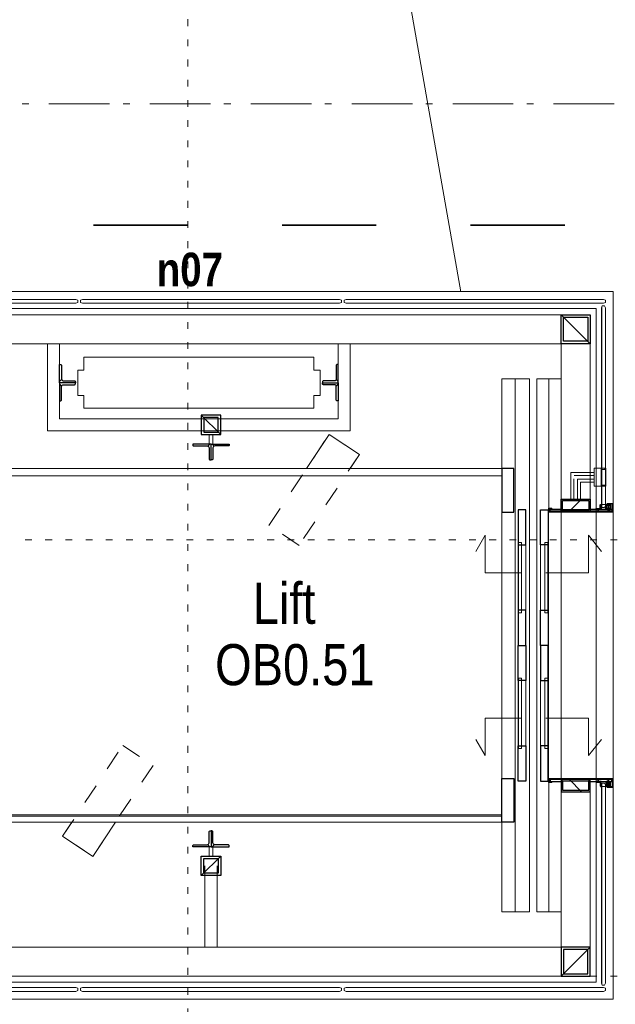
# Model space of a CAD drawing. Header units: millimetres. Extents: x 18442 to 242186, y -49554 to 63508.
# Tile 92 of 175: x 216691 to 219150, y -30075 to -26011. Entities that reach past the tile are written whole.
import ezdxf
from ezdxf.enums import TextEntityAlignment as Align

# ---------------------------------------------------------------- set-up
doc = ezdxf.new("R2010")
doc.units = ezdxf.units.MM
doc.header["$LTSCALE"] = 400
for name, pattern in [('STYLE_01', [0.416641, 0.208282, -0.208359]), ('STYLE_05', [0.208282, 0.069427, -0.138855]), ('STYLE_06', [1.041641, 0.625, -0.208282, 0.069427, -0.138931]), ('STYLE_21', [0.138889, 0.069444, -0.069444]), ('STYLE_22', [1.944444, 0.972222, -0.972222])]:
    doc.linetypes.add(name, pattern=pattern)
for name, color, linetype, lineweight in [('1800_GRID', 9, 'STYLE_01', 9), ('Binnenkozijnen', 140, 'Continuous', 15), ('Fragmentaanduiding', 1, 'STYLE_22', 35), ('Kozijnmerken', 43, 'Continuous', 9), ('Lijn-afbreek', 140, 'STYLE_06', 15), ('mat-afdichting', 9, 'Continuous', 5), ('mat-glas-hor', 140, 'Continuous', 15), ('mat-glas-vert', 140, 'Continuous', 15), ('mat-naaldhout', 140, 'Continuous', 15), ('mat-staal', 5, 'Continuous', 25), ('mat-staal_zink', 140, 'Continuous', 15), ('None', 7, 'Continuous', 9), ('Ruimtenummers', 92, 'Continuous', 25), ('Tekst', 140, 'Continuous', 15)]:
    doc.layers.add(name, color=color, linetype=linetype, lineweight=lineweight)
doc.layers.get('Kozijnmerken').off()
doc.styles.add('Arial Narrow', font='ARIALN.TTF', dxfattribs={"height": 211.666667})
doc.styles.add('Arial Narrow (bold)', font='ARIALNB.TTF', dxfattribs={"height": 172.861111})

# ---------------------------------------------------------------- blocks, each defined once
blk = doc.blocks.new('*U511')
at = {"layer": 'None', "color": 140, "linetype": 'Continuous', "lineweight": 15}
blk.add_lwpolyline([(37561.5, -21208.5), (37561.5, -21156), (38510.6, -21156), (38510.6, -21208.5), (38536.1, -21208.5), (38536.1, -21313.5), (38510.6, -21313.5), (38510.6, -21366), (37561.5, -21366), (37561.5, -21313.5), (37536.1, -21313.5), (37536.1, -21208.5)], close=True, dxfattribs=at)
blk = doc.blocks.new('*X512')
at = {"layer": 'None', "lineweight": 9}
blk.add_line((-17.8, -17.8), (-9.4, -9.4), dxfattribs=at)
blk = doc.blocks.new('*U513')
at = {"layer": 'None', "color": 92, "linetype": 'Continuous', "lineweight": 25, "flags": 128}
blk.add_lwpolyline([(-17.8, -22.8), (-17.8, 52.2), (-13.8, 52.2, -0.414214), (-9.8, 48.2), (-9.8, -6.8, 0.414214), (-1.8, -14.8), (43.2, -14.8, -0.414214), (47.2, -18.8), (47.2, -22.8)], format="xyb", close=True, dxfattribs=at)
at = {"layer": 'None', "color": 92}
blk.add_blockref('*X512', (0, 0), dxfattribs=at)
blk = doc.blocks.new('*X514')
at = {"layer": 'None', "lineweight": 9}
blk.add_line((-17.8, -17.8), (-9.4, -9.4), dxfattribs=at)
blk = doc.blocks.new('*U515')
at = {"layer": 'None', "color": 92, "linetype": 'Continuous', "lineweight": 25, "flags": 128}
blk.add_lwpolyline([(-17.8, -22.8), (-17.8, 52.2), (-13.8, 52.2, -0.414214), (-9.8, 48.2), (-9.8, -6.8, 0.414214), (-1.8, -14.8), (43.2, -14.8, -0.414214), (47.2, -18.8), (47.2, -22.8)], format="xyb", close=True, dxfattribs=at)
at = {"layer": 'None', "color": 92}
blk.add_blockref('*X514', (0, 0), dxfattribs=at)
blk = doc.blocks.new('*U516')
at = {"layer": 'mat-staal', "xscale": -1}
blk.add_blockref('*U513', (38593.3, -21238.2), dxfattribs=at)
at = {"layer": 'mat-staal', "rotation": 179.9999976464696}
blk.add_blockref('*U515', (38593.3, -21283.8), dxfattribs=at)
blk = doc.blocks.new('*U517')
at = {"layer": 'mat-staal'}
blk.add_blockref('*U516', (0, 0), dxfattribs=at)
blk = doc.blocks.new('*X518')
at = {"layer": 'None', "lineweight": 9}
blk.add_line((-17.8, -17.8), (-9.4, -9.4), dxfattribs=at)
blk = doc.blocks.new('*U519')
at = {"layer": 'None', "color": 92, "linetype": 'Continuous', "lineweight": 25, "flags": 128}
blk.add_lwpolyline([(-17.8, -22.8), (-17.8, 52.2), (-13.8, 52.2, -0.414214), (-9.8, 48.2), (-9.8, -6.8, 0.414214), (-1.8, -14.8), (43.2, -14.8, -0.414214), (47.2, -18.8), (47.2, -22.8)], format="xyb", close=True, dxfattribs=at)
at = {"layer": 'None', "color": 92}
blk.add_blockref('*X518', (0, 0), dxfattribs=at)
blk = doc.blocks.new('*X520')
at = {"layer": 'None', "lineweight": 9}
blk.add_line((-17.8, -17.8), (-9.4, -9.4), dxfattribs=at)
blk = doc.blocks.new('*U521')
at = {"layer": 'None', "color": 92, "linetype": 'Continuous', "lineweight": 25, "flags": 128}
blk.add_lwpolyline([(-17.8, -22.8), (-17.8, 52.2), (-13.8, 52.2, -0.414214), (-9.8, 48.2), (-9.8, -6.8, 0.414214), (-1.8, -14.8), (43.2, -14.8, -0.414214), (47.2, -18.8), (47.2, -22.8)], format="xyb", close=True, dxfattribs=at)
at = {"layer": 'None', "color": 92}
blk.add_blockref('*X520', (0, 0), dxfattribs=at)
blk = doc.blocks.new('*U522')
at = {"layer": 'mat-staal', "rotation": 359.9999976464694}
blk.add_blockref('*U519', (37478.9, -21238.2), dxfattribs=at)
at = {"layer": 'mat-staal', "xscale": -1, "rotation": 179.9999999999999}
blk.add_blockref('*U521', (37478.9, -21283.8), dxfattribs=at)
blk = doc.blocks.new('*U523')
at = {"layer": 'mat-staal'}
blk.add_blockref('*U522', (0, 0), dxfattribs=at)
blk = doc.blocks.new('*X524')
at = {"layer": 'None', "lineweight": 9}
blk.add_line((-17.8, -17.8), (-9.4, -9.4), dxfattribs=at)
blk = doc.blocks.new('*U525')
at = {"layer": 'None', "color": 92, "linetype": 'Continuous', "lineweight": 25, "flags": 128}
blk.add_lwpolyline([(-17.8, -22.8), (-17.8, 52.2), (-13.8, 52.2, -0.414214), (-9.8, 48.2), (-9.8, -6.8, 0.414214), (-1.8, -14.8), (43.2, -14.8, -0.414214), (47.2, -18.8), (47.2, -22.8)], format="xyb", close=True, dxfattribs=at)
at = {"layer": 'None', "color": 92}
blk.add_blockref('*X524', (0, 0), dxfattribs=at)
blk = doc.blocks.new('*X526')
at = {"layer": 'None', "lineweight": 9}
blk.add_line((-17.8, -17.8), (-9.4, -9.4), dxfattribs=at)
blk = doc.blocks.new('*U527')
at = {"layer": 'None', "color": 92, "linetype": 'Continuous', "lineweight": 25, "flags": 128}
blk.add_lwpolyline([(-17.8, -22.8), (-17.8, 52.2), (-13.8, 52.2, -0.414214), (-9.8, 48.2), (-9.8, -6.8, 0.414214), (-1.8, -14.8), (43.2, -14.8, -0.414214), (47.2, -18.8), (47.2, -22.8)], format="xyb", close=True, dxfattribs=at)
at = {"layer": 'None', "color": 92}
blk.add_blockref('*X526', (0, 0), dxfattribs=at)
blk = doc.blocks.new('*U528')
at = {"layer": 'mat-staal', "xscale": -1, "rotation": 90.00000235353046}
blk.add_blockref('*U527', (38063.3, -21531.8), dxfattribs=at)
at = {"layer": 'mat-staal', "rotation": 270}
blk.add_blockref('*U525', (38108.9, -21531.8), dxfattribs=at)
blk = doc.blocks.new('*U529')
at = {"layer": 'mat-staal'}
blk.add_blockref('*U528', (0, 0), dxfattribs=at)
blk = doc.blocks.new('*X530')
at = {"layer": 'None', "lineweight": 9}
blk.add_line((-40, -40), (40, 40), dxfattribs=at)
blk = doc.blocks.new('Kolom [] 080')
at = {"layer": 'mat-staal', "lineweight": 25}
for points in [[(-40, 40), (40, 40), (40, -40), (-40, -40)], [(-30, 30), (30, 30), (30, -30), (-30, -30)]]:
    blk.add_lwpolyline(points, close=True, dxfattribs=at)
at = {"layer": 'mat-staal'}
blk.add_blockref('*X530', (0, 0), dxfattribs=at)
blk = doc.blocks.new('*U532')
at = {"layer": 'None', "color": 43, "linetype": 'Continuous', "lineweight": 9}
blk.add_lwpolyline([(38078.1, -21475), (38094.1, -21475), (38094.1, -21514), (38078.1, -21514)], close=True, dxfattribs=at)
at = {"layer": 'Lijn-afbreek', "color": 7, "xscale": -1}
blk.add_blockref('Kolom [] 080', (38086.1, -21435), dxfattribs=at)
at = {"layer": 'mat-staal'}
blk.add_blockref('*U529', (0, 0), dxfattribs=at)
blk = doc.blocks.new('*X533')
at = {"layer": 'None', "lineweight": 9}
blk.add_line((-6, -6), (-2, -2), dxfattribs=at)
blk = doc.blocks.new('*U534')
at = {"layer": 'None', "color": 92, "linetype": 'Continuous', "lineweight": 25, "flags": 128}
blk.add_lwpolyline([(-6, -6), (-6, 14), (-5, 14, -0.414214), (-3, 12), (-3, 0.5, 0.414214), (0.5, -3), (12, -3, -0.414214), (14, -5), (14, -6)], format="xyb", close=True, dxfattribs=at)
at = {"layer": 'None', "color": 92}
blk.add_blockref('*X533', (0, 0), dxfattribs=at)
blk = doc.blocks.new('*X535')
at = {"layer": 'None', "lineweight": 9}
blk.add_line((-25, -25), (25, 25), dxfattribs=at)
blk = doc.blocks.new('Kolom [] 120x50')
at = {"layer": 'mat-staal', "lineweight": 25}
for points in [[(-60, 25), (60, 25), (60, -25), (-60, -25)], [(-54, 19), (54, 19), (54, -19), (-54, -19)]]:
    blk.add_lwpolyline(points, close=True, dxfattribs=at)
at = {"layer": 'mat-staal'}
blk.add_blockref('*X535', (0, 0), dxfattribs=at)
blk = doc.blocks.new('*X537')
at = {"layer": 'None', "lineweight": 25}
blk.add_line((39727.3, -21791), (39735.3, -21783), dxfattribs=at)
blk = doc.blocks.new('*X538')
at = {"layer": 'None', "lineweight": 9}
for p, q in [((6.9, 6.9), (9, 9)), ((-9, -9), (-6.9, -6.9))]:
    blk.add_line(p, q, dxfattribs=at)
blk = doc.blocks.new('*U539')
at = {"layer": 'mat-staal', "lineweight": 25, "flags": 128}
for points in [[(-6.5, 10, 0.414214), (-10, 6.5), (-10, -6.5, 0.414214), (-6.5, -10), (6.5, -10, 0.414214), (10, -6.5), (10, 6.5, 0.414214), (6.5, 10)], [(-6.5, 7, 0.414214), (-7, 6.5), (-7, -6.5, 0.414214), (-6.5, -7), (6.5, -7, 0.414214), (7, -6.5), (7, 6.5, 0.414214), (6.5, 7)]]:
    blk.add_lwpolyline(points, format="xyb", close=True, dxfattribs=at)
at = {"layer": 'mat-staal'}
blk.add_blockref('*X538', (0, 0), dxfattribs=at)
blk = doc.blocks.new('*U540')
at = {"layer": 'None', "color": 43, "linetype": 'STYLE_21', "lineweight": 9}
for p, q in [((39683.3, -21782.5), (39680.8, -21780)), ((39685.8, -21782.5), (39688.3, -21780))]:
    blk.add_line(p, q, dxfattribs=at)
at = {"layer": 'None', "color": 43, "linetype": 'Continuous', "lineweight": 9}
blk.add_line((39688.3, -21780), (39680.8, -21780), dxfattribs=at)
at = {"layer": 'None', "color": 43, "linetype": 'STYLE_21', "lineweight": 9}
blk.add_lwpolyline([(39685.8, -21791), (39685.8, -21782.5), (39683.3, -21782.5), (39683.3, -21791)], close=True, dxfattribs=at)
blk = doc.blocks.new('*U541')
at = {"layer": 'None', "color": 43, "linetype": 'STYLE_21', "lineweight": 9}
for p, q in [((39724.8, -21761.5), (39722.3, -21759)), ((39727.3, -21761.5), (39729.8, -21759))]:
    blk.add_line(p, q, dxfattribs=at)
at = {"layer": 'None', "color": 43, "linetype": 'Continuous', "lineweight": 9}
blk.add_line((39729.8, -21759), (39722.3, -21759), dxfattribs=at)
at = {"layer": 'None', "color": 43, "linetype": 'STYLE_21', "lineweight": 9}
blk.add_lwpolyline([(39727.3, -21791), (39727.3, -21761.5), (39724.8, -21761.5), (39724.8, -21791)], close=True, dxfattribs=at)
blk = doc.blocks.new('*X542')
at = {"layer": 'None', "lineweight": 5}
blk.add_line((39700, -21772.9), (39700, -20945.9), dxfattribs=at)
blk = doc.blocks.new('*U543')
at = {"layer": 'None', "color": 43, "linetype": 'STYLE_01', "lineweight": 9}
for p, q in [((39716.1, -21613.5), (39696.1, -21613.5)), ((39716.1, -21688.5), (39696.1, -21688.5))]:
    blk.add_line(p, q, dxfattribs=at)
at = {"layer": 'None', "color": 140, "linetype": 'Continuous', "lineweight": 15}
for p, q in [((39696.1, -21688.5), (39696.1, -21613.5)), ((39716.1, -21688.5), (39716.1, -21613.5))]:
    blk.add_line(p, q, dxfattribs=at)
blk.add_lwpolyline([(39696.1, -21688.5), (39668.1, -21688.5), (39668.1, -21613.5), (39696.1, -21613.5)], dxfattribs=at)
blk = doc.blocks.new('*U544')
at = {"layer": 'mat-glas-hor', "color": 92, "lineweight": 25}
for points in [[(39446.1, -21930), (39446.1, -21785), (39478.1, -21785), (39478.1, -21930)], [(39446.1, -22345), (39446.1, -22200), (39478.1, -22200), (39478.1, -22345)]]:
    blk.add_lwpolyline(points, close=True, dxfattribs=at)
at = {"layer": 'mat-glas-vert', "lineweight": 15}
blk.add_lwpolyline([(39464.6, -21920), (39464.6, -22210), (39476.6, -22210), (39476.6, -21920)], close=True, dxfattribs=at)
at = {"layer": 'None', "color": 43, "linetype": 'Continuous', "lineweight": 9}
for p, q in [((39446.1, -21930), (39446.1, -22200)), ((39478.1, -21930), (39478.1, -22200))]:
    blk.add_line(p, q, dxfattribs=at)
blk = doc.blocks.new('*U545')
at = {"layer": 'Binnenkozijnen', "color": 43, "linetype": 'STYLE_01', "lineweight": 9}
blk.add_lwpolyline([(37598.6, -23215.7), (37473.5, -23132.9), (37721.9, -22757.7), (37847, -22840.4)], close=True, dxfattribs=at)
at = {"layer": 'Binnenkozijnen', "color": 43, "linetype": 'Continuous', "lineweight": 9}
blk.add_lwpolyline([(37511.8, -23075), (37473.5, -23132.9), (37598.6, -23215.7), (37691.7, -23075)], dxfattribs=at)
blk = doc.blocks.new('*U546')
at = {"layer": 'Binnenkozijnen', "color": 43, "linetype": 'STYLE_01', "lineweight": 9}
blk.add_lwpolyline([(38573.5, -21474.3), (38698.6, -21557.1), (38450.2, -21932.3), (38325.2, -21849.6)], close=True, dxfattribs=at)
at = {"layer": 'Binnenkozijnen', "color": 43, "linetype": 'Continuous', "lineweight": 9}
blk.add_lwpolyline([(38660.3, -21615), (38698.6, -21557.1), (38573.5, -21474.3), (38480.4, -21615)], dxfattribs=at)
blk = doc.blocks.new('*X547')
at = {"layer": 'None', "lineweight": 5}
blk.add_line((39286.1, -23050), (36886.1, -23050), dxfattribs=at)
blk = doc.blocks.new('*U548')
at = {"layer": 'None', "color": 140, "linetype": 'Continuous', "lineweight": 15}
blk.add_lwpolyline([(37561.5, -21208.5), (37561.5, -21156), (38510.6, -21156), (38510.6, -21208.5), (38536.1, -21208.5), (38536.1, -21313.5), (38510.6, -21313.5), (38510.6, -21366), (37561.5, -21366), (37561.5, -21313.5), (37536.1, -21313.5), (37536.1, -21208.5)], close=True, dxfattribs=at)
blk = doc.blocks.new('*X549')
at = {"layer": 'None', "lineweight": 9}
blk.add_line((-60, -60), (60, 60), dxfattribs=at)
blk = doc.blocks.new('Kolom [] 120')
at = {"layer": 'mat-staal', "lineweight": 25}
for points in [[(-60, 60), (60, 60), (60, -60), (-60, -60)], [(-50, 50), (50, 50), (50, -50), (-50, -50)]]:
    blk.add_lwpolyline(points, close=True, dxfattribs=at)
at = {"layer": 'mat-staal'}
blk.add_blockref('*X549', (0, 0), dxfattribs=at)
blk = doc.blocks.new('*U551')
at = {"layer": 'mat-glas-hor', "color": 92, "lineweight": 25}
for points in [[(39386, -21930), (39386, -21785), (39354, -21785), (39354, -21930)], [(39386, -22345), (39386, -22200), (39354, -22200), (39354, -22345)]]:
    blk.add_lwpolyline(points, close=True, dxfattribs=at)
at = {"layer": 'mat-glas-vert', "lineweight": 15}
blk.add_lwpolyline([(39367.5, -21920), (39367.5, -22210), (39355.5, -22210), (39355.5, -21920)], close=True, dxfattribs=at)
at = {"layer": 'None', "color": 43, "linetype": 'Continuous', "lineweight": 9}
for p, q in [((39354, -21930), (39354, -22200)), ((39386, -21930), (39386, -22200))]:
    blk.add_line(p, q, dxfattribs=at)
blk = doc.blocks.new('*X552')
at = {"layer": 'None', "lineweight": 9}
blk.add_line((-6, -6), (-2, -2), dxfattribs=at)
blk = doc.blocks.new('*U553')
at = {"layer": 'None', "color": 92, "linetype": 'Continuous', "lineweight": 25, "flags": 128}
blk.add_lwpolyline([(-6, -6), (-6, 14), (-5, 14, -0.414214), (-3, 12), (-3, 0.5, 0.414214), (0.5, -3), (12, -3, -0.414214), (14, -5), (14, -6)], format="xyb", close=True, dxfattribs=at)
at = {"layer": 'None', "color": 92}
blk.add_blockref('*X552', (0, 0), dxfattribs=at)
blk = doc.blocks.new('*X554')
at = {"layer": 'None', "lineweight": 9}
for p, q in [((6.9, 6.9), (9, 9)), ((-9, -9), (-6.9, -6.9))]:
    blk.add_line(p, q, dxfattribs=at)
blk = doc.blocks.new('*U555')
at = {"layer": 'mat-staal', "lineweight": 25, "flags": 128}
for points in [[(-6.5, 10, 0.414214), (-10, 6.5), (-10, -6.5, 0.414214), (-6.5, -10), (6.5, -10, 0.414214), (10, -6.5), (10, 6.5, 0.414214), (6.5, 10)], [(-6.5, 7, 0.414214), (-7, 6.5), (-7, -6.5, 0.414214), (-6.5, -7), (6.5, -7, 0.414214), (7, -6.5), (7, 6.5, 0.414214), (6.5, 7)]]:
    blk.add_lwpolyline(points, format="xyb", close=True, dxfattribs=at)
at = {"layer": 'mat-staal'}
blk.add_blockref('*X554', (0, 0), dxfattribs=at)
blk = doc.blocks.new('*U556')
at = {"layer": 'None', "color": 43, "linetype": 'STYLE_21', "lineweight": 9}
for p, q in [((39683.3, -22907.5), (39680.8, -22910)), ((39685.8, -22907.5), (39688.3, -22910))]:
    blk.add_line(p, q, dxfattribs=at)
at = {"layer": 'None', "color": 43, "linetype": 'Continuous', "lineweight": 9}
blk.add_line((39688.3, -22910), (39680.8, -22910), dxfattribs=at)
at = {"layer": 'None', "color": 43, "linetype": 'STYLE_21', "lineweight": 9}
blk.add_lwpolyline([(39685.8, -22899), (39685.8, -22907.5), (39683.3, -22907.5), (39683.3, -22899)], close=True, dxfattribs=at)
blk = doc.blocks.new('*U557')
at = {"layer": 'None', "color": 43, "linetype": 'STYLE_21', "lineweight": 9}
for p, q in [((39724.8, -22928.5), (39722.3, -22931)), ((39727.3, -22928.5), (39729.8, -22931))]:
    blk.add_line(p, q, dxfattribs=at)
at = {"layer": 'None', "color": 43, "linetype": 'Continuous', "lineweight": 9}
blk.add_line((39729.8, -22931), (39722.3, -22931), dxfattribs=at)
at = {"layer": 'None', "color": 43, "linetype": 'STYLE_21', "lineweight": 9}
blk.add_lwpolyline([(39727.3, -22899), (39727.3, -22928.5), (39724.8, -22928.5), (39724.8, -22899)], close=True, dxfattribs=at)
blk = doc.blocks.new('*X558')
at = {"layer": 'None', "lineweight": 5}
blk.add_line((39700, -23744.1), (39700, -22917.1), dxfattribs=at)
blk = doc.blocks.new('*U559')
at = {"layer": 'mat-glas-hor', "color": 92, "lineweight": 25}
for points in [[(39446.1, -22345), (39446.1, -22490), (39478.1, -22490), (39478.1, -22345)], [(39446.1, -22760), (39446.1, -22905), (39478.1, -22905), (39478.1, -22760)]]:
    blk.add_lwpolyline(points, close=True, dxfattribs=at)
at = {"layer": 'mat-glas-vert', "lineweight": 15}
blk.add_lwpolyline([(39464.6, -22770), (39464.6, -22480), (39476.6, -22480), (39476.6, -22770)], close=True, dxfattribs=at)
at = {"layer": 'None', "color": 43, "linetype": 'Continuous', "lineweight": 9}
for p, q in [((39446.1, -22760), (39446.1, -22490)), ((39478.1, -22760), (39478.1, -22490))]:
    blk.add_line(p, q, dxfattribs=at)
blk = doc.blocks.new('*U560')
at = {"layer": 'mat-glas-hor', "color": 92, "lineweight": 25}
for points in [[(39386, -22345), (39386, -22490), (39354, -22490), (39354, -22345)], [(39386, -22760), (39386, -22905), (39354, -22905), (39354, -22760)]]:
    blk.add_lwpolyline(points, close=True, dxfattribs=at)
at = {"layer": 'mat-glas-vert', "lineweight": 15}
blk.add_lwpolyline([(39367.5, -22770), (39367.5, -22480), (39355.5, -22480), (39355.5, -22770)], close=True, dxfattribs=at)
at = {"layer": 'None', "color": 43, "linetype": 'Continuous', "lineweight": 9}
for p, q in [((39354, -22760), (39354, -22490)), ((39386, -22760), (39386, -22490))]:
    blk.add_line(p, q, dxfattribs=at)
blk = doc.blocks.new('*X583')
at = {"layer": 'None', "lineweight": 9}
blk.add_line((-17.8, -17.8), (-9.4, -9.4), dxfattribs=at)
blk = doc.blocks.new('*U584')
at = {"layer": 'None', "color": 92, "linetype": 'Continuous', "lineweight": 25, "flags": 128}
blk.add_lwpolyline([(-17.8, -22.8), (-17.8, 52.2), (-13.8, 52.2, -0.414214), (-9.8, 48.2), (-9.8, -6.8, 0.414214), (-1.8, -14.8), (43.2, -14.8, -0.414214), (47.2, -18.8), (47.2, -22.8)], format="xyb", close=True, dxfattribs=at)
at = {"layer": 'None', "color": 92}
blk.add_blockref('*X583', (0, 0), dxfattribs=at)
blk = doc.blocks.new('*X585')
at = {"layer": 'None', "lineweight": 9}
blk.add_line((-17.8, -17.8), (-9.4, -9.4), dxfattribs=at)
blk = doc.blocks.new('*U586')
at = {"layer": 'None', "color": 92, "linetype": 'Continuous', "lineweight": 25, "flags": 128}
blk.add_lwpolyline([(-17.8, -22.8), (-17.8, 52.2), (-13.8, 52.2, -0.414214), (-9.8, 48.2), (-9.8, -6.8, 0.414214), (-1.8, -14.8), (43.2, -14.8, -0.414214), (47.2, -18.8), (47.2, -22.8)], format="xyb", close=True, dxfattribs=at)
at = {"layer": 'None', "color": 92}
blk.add_blockref('*X585', (0, 0), dxfattribs=at)
blk = doc.blocks.new('*U587')
at = {"layer": 'mat-staal', "rotation": 89.99999304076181}
blk.add_blockref('*U586', (38063.3, -23158.2), dxfattribs=at)
at = {"layer": 'mat-staal', "xscale": -1, "rotation": 269.9999953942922}
blk.add_blockref('*U584', (38108.9, -23158.2), dxfattribs=at)
blk = doc.blocks.new('*U588')
at = {"layer": 'mat-staal'}
blk.add_blockref('*U587', (0, 0), dxfattribs=at)
blk = doc.blocks.new('*U589')
at = {"layer": 'None', "color": 43, "linetype": 'Continuous', "lineweight": 9}
blk.add_lwpolyline([(38078.1, -23215), (38094.1, -23215), (38094.1, -23176), (38078.1, -23176)], close=True, dxfattribs=at)
at = {"layer": 'Lijn-afbreek', "color": 7, "rotation": 179.9999953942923}
blk.add_blockref('Kolom [] 080', (38086.1, -23255), dxfattribs=at)
at = {"layer": 'mat-staal'}
blk.add_blockref('*U588', (0, 0), dxfattribs=at)
blk = doc.blocks.new('*U590')
at = {"layer": 'Binnenkozijnen', "color": 140, "linetype": 'Continuous', "lineweight": 15}
for p, q in [((36641.1, -20980), (39531.1, -20980)), ((36641.1, -21100), (39531.1, -21100)), ((39531.1, -21100), (39531.1, -21795)), ((39651.1, -21100), (39651.1, -21795)), ((39531.1, -23590), (39531.1, -22895)), ((39651.1, -23590), (39651.1, -22895)), ((36641.1, -23590), (39531.1, -23590)), ((36641.1, -23710), (39531.1, -23710))]:
    blk.add_line(p, q, dxfattribs=at)
at = {"layer": 'Binnenkozijnen', "color": 8, "linetype": 'Continuous', "lineweight": 5}
for p, q in [((37411.1, -21100), (37411.1, -21460)), ((37411.1, -21100), (37461.1, -21100)), ((37461.1, -21100), (37461.1, -21410)), ((38661.1, -21100), (38611.1, -21100)), ((38611.1, -21410), (38611.1, -21100)), ((38661.1, -21460), (38661.1, -21100)), ((37461.1, -21410), (38611.1, -21410)), ((37411.1, -21460), (38661.1, -21460)), ((38061.1, -23590), (38061.1, -23255)), ((38111.1, -23590), (38111.1, -23255)), ((38111.1, -23590), (38061.1, -23590))]:
    blk.add_line(p, q, dxfattribs=at)
at = {"layer": 'mat-afdichting', "lineweight": 5}
for points in [[(39696.1, -21763), (39719.1, -21763), (39719.1, -21783), (39696.1, -21783)], [(39696.1, -22907), (39719.1, -22907), (39719.1, -22927), (39696.1, -22927)]]:
    blk.add_lwpolyline(points, close=True, dxfattribs=at)
at = {"layer": 'mat-glas-hor', "lineweight": 15}
for points in [[(37527.8, -20917), (37536.1, -20920), (37536.1, -20930), (37527.8, -20933), (36466.3, -20933), (36458.1, -20930), (36458.1, -20920), (36466.3, -20917)], [(37555.3, -20917), (37547.1, -20920), (37547.1, -20930), (37555.3, -20933), (38616.8, -20933), (38625.1, -20930), (38625.1, -20920), (38616.8, -20917)], [(38644.3, -20917), (38636.1, -20920), (38636.1, -20930), (38644.3, -20933), (39705.8, -20933), (39714.1, -20930), (39714.1, -20920), (39705.8, -20917)], [(36886.1, -21645), (39286.1, -21645), (39286.1, -21615), (36886.1, -21615)], [(36886.1, -23045), (39286.1, -23045), (39286.1, -23075), (36886.1, -23075)], [(37527.8, -23773), (37536.1, -23770), (37536.1, -23760), (37527.8, -23757), (36466.3, -23757), (36458.1, -23760), (36458.1, -23770), (36466.3, -23773)], [(37555.3, -23773), (37547.1, -23770), (37547.1, -23760), (37555.3, -23757), (38616.8, -23757), (38625.1, -23760), (38625.1, -23770), (38616.8, -23773)], [(38644.3, -23773), (38636.1, -23770), (38636.1, -23760), (38644.3, -23757), (39705.8, -23757), (39714.1, -23760), (39714.1, -23770), (39705.8, -23773)]]:
    blk.add_lwpolyline(points, close=True, dxfattribs=at)
at = {"layer": 'mat-glas-vert', "lineweight": 15}
for points in [[(39714.1, -21767.5), (39711.1, -21775.8), (39701.1, -21775.8), (39698.1, -21767.5), (39698.1, -20951.3), (39701.1, -20943), (39711.1, -20943), (39714.1, -20951.3)], [(39714.1, -22922.5), (39711.1, -22914.2), (39701.1, -22914.2), (39698.1, -22922.5), (39698.1, -23738.7), (39701.1, -23747), (39711.1, -23747), (39714.1, -23738.7)]]:
    blk.add_lwpolyline(points, close=True, dxfattribs=at)
at = {"layer": 'mat-glas-vert', "color": 43, "linetype": 'STYLE_21', "lineweight": 9, "flags": 128}
for points in [[(39698.1, -21615.5), (39701.1, -21618.5), (39711.1, -21618.5), (39714.1, -21615.5)], [(39711.1, -21683.5), (39701.1, -21683.5), (39698.1, -21686.5)], [(39714.1, -21686.5), (39711.1, -21683.5)]]:
    blk.add_lwpolyline(points, dxfattribs=at)
at = {"layer": 'mat-staal', "color": 8, "lineweight": 5}
blk.add_lwpolyline([(39286.1, -23445), (39401.1, -23445), (39401.1, -21245), (39286.1, -21245)], close=True, dxfattribs=at)
at = {"layer": 'mat-staal', "color": 43, "lineweight": 9}
for points in [[(39341.1, -23445), (39401.1, -23445), (39401.1, -21245), (39341.1, -21245)], [(39446.1, -21785), (39446.1, -22905), (39481.1, -22905), (39481.1, -23445), (39431.1, -23445), (39431.1, -21245), (39481.1, -21245), (39481.1, -21785)]]:
    blk.add_lwpolyline(points, close=True, dxfattribs=at)
at = {"layer": 'mat-staal', "lineweight": 25}
for points in [[(39486.1, -21783), (39536.1, -21783), (39536.1, -21791), (39486.1, -21791)], [(39646.1, -21783), (39741.1, -21783), (39741.1, -21791), (39646.1, -21791)], [(39486.1, -22907), (39536.1, -22907), (39536.1, -22899), (39486.1, -22899)], [(39646.1, -22907), (39741.1, -22907), (39741.1, -22899), (39646.1, -22899)]]:
    blk.add_lwpolyline(points, close=True, dxfattribs=at)
at = {"layer": 'mat-staal_zink', "lineweight": 15}
for p, q in [((39479.6, -21779), (39479.6, -21795)), ((39492.6, -21779), (39479.6, -21779)), ((39482.6, -21782), (39482.6, -21792)), ((39492.6, -21782), (39482.6, -21782)), ((39492.6, -21779), (39492.6, -21782)), ((39746.1, -21759), (39719.6, -21759)), ((39743.1, -21762), (39719.6, -21762)), ((39743.1, -21792), (39743.1, -21762)), ((39746.1, -21795), (39746.1, -21759)), ((39479.6, -21795), (39746.1, -21795)), ((39482.6, -21792), (39743.1, -21792)), ((39479.6, -22895), (39479.6, -22911)), ((39746.1, -22895), (39479.6, -22895)), ((39479.6, -22911), (39492.6, -22911)), ((39482.6, -22898), (39482.6, -22908)), ((39743.1, -22898), (39482.6, -22898)), ((39482.6, -22908), (39492.6, -22908)), ((39492.6, -22911), (39492.6, -22908)), ((39743.1, -22928), (39743.1, -22898)), ((39746.1, -22931), (39746.1, -22895)), ((39719.6, -22928), (39743.1, -22928)), ((39719.6, -22931), (39746.1, -22931))]:
    blk.add_line(p, q, dxfattribs=at)
at = {"layer": 'None', "color": 43, "linetype": 'Continuous', "lineweight": 9}
for p, q in [((36426.1, -20885), (39746.1, -20885)), ((39746.1, -20885), (39746.1, -23805)), ((36496.1, -20955), (39676.1, -20955)), ((39676.1, -20955), (39676.1, -23735)), ((39676.1, -23735), (36496.1, -23735)), ((39746.1, -23805), (36426.1, -23805))]:
    blk.add_line(p, q, dxfattribs=at)
at = {"layer": 'None', "color": 43, "linetype": 'STYLE_01', "lineweight": 9}
for p, q in [((39698.1, -21613.5), (39698.1, -21615.5)), ((39714.1, -21613.5), (39714.1, -21615.5)), ((39698.1, -21686.5), (39698.1, -21688.5)), ((39714.1, -21686.5), (39714.1, -21688.5))]:
    blk.add_line(p, q, dxfattribs=at)
at = {"layer": 'None', "color": 8, "linetype": 'STYLE_01', "lineweight": 5}
for p, q in [((39583.6, -21741), (39583.6, -21643.5)), ((39668.1, -21643.5), (39583.6, -21643.5)), ((39598.6, -21741), (39598.6, -21658.5)), ((39668.1, -21658.5), (39598.6, -21658.5))]:
    blk.add_line(p, q, dxfattribs=at)
at = {"layer": 'None', "color": 8, "linetype": 'Continuous', "lineweight": 5}
blk.add_lwpolyline([(39531.1, -23445), (39431.1, -23445), (39431.1, -21245), (39531.1, -21245)], close=True, dxfattribs=at)
at = {"layer": 'None', "color": 92, "lineweight": 25}
for points in [[(39286.1, -21615), (39286.1, -21795), (39336.1, -21795), (39336.1, -21615)], [(39286.1, -23075), (39286.1, -22895), (39336.1, -22895), (39336.1, -23075)]]:
    blk.add_lwpolyline(points, close=True, dxfattribs=at)
at = {"layer": 'None', "color": 43, "linetype": 'Continuous', "lineweight": 9}
blk.add_lwpolyline([(39571.1, -21741), (39611.1, -21741), (39611.1, -21671), (39668.1, -21671), (39668.1, -21631), (39571.1, -21631)], close=True, dxfattribs=at)
at = {"layer": 'None', "color": 8, "lineweight": 5}
blk.add_lwpolyline([(39479.6, -22895), (39746.1, -22895), (39746.1, -21795), (39479.6, -21795)], close=True, dxfattribs=at)
at = {"layer": 'None', "lineweight": 9}
for points in [[(39367.4, -22045), (39217.6, -22045), (39217.6, -21890.1), (39178.9, -21957.2)], [(39467.8, -22045), (39644.1, -22045), (39644.1, -21890.1), (39697.9, -21957.2)], [(39367.4, -22645), (39217.6, -22645), (39217.6, -22799.9), (39178.9, -22732.8)], [(39467.8, -22645), (39644.1, -22645), (39644.1, -22799.9), (39697.9, -22732.8)]]:
    blk.add_lwpolyline(points, dxfattribs=at)
at = {"layer": 'Lijn-afbreek', "color": 7, "rotation": 180}
blk.add_blockref('Kolom [] 120x50', (39591.1, -21766), dxfattribs=at)
at = {"layer": 'Lijn-afbreek', "color": 7, "xscale": -1}
blk.add_blockref('Kolom [] 120x50', (39591.1, -22924), dxfattribs=at)
at = {"layer": 'mat-glas-hor'}
blk.add_blockref('*X547', (0, 0), dxfattribs=at)
at = {"layer": 'mat-glas-vert'}
for name in ['*X542', '*X558']:
    blk.add_blockref(name, (0, 0), dxfattribs=at)
at = {"layer": 'mat-naaldhout', "color": 7, "rotation": 180}
blk.add_blockref('Kolom [] 120x50', (39591.1, -21766), dxfattribs=at)
at = {"layer": 'mat-naaldhout', "color": 7, "xscale": -1}
blk.add_blockref('Kolom [] 120x50', (39591.1, -22924), dxfattribs=at)
at = {"layer": 'mat-staal'}
for name in ['*U517', '*U523', '*X537']:
    blk.add_blockref(name, (0, 0), dxfattribs=at)
at = {"layer": 'mat-staal', "color": 7, "rotation": 90}
blk.add_blockref('Kolom [] 120', (39591.1, -21040), dxfattribs=at)
at = {"layer": 'mat-staal'}
for name, p, rotation in [('*U534', (39690.1, -21777), 90), ('*U555', (39726.1, -22917), 180)]:
    blk.add_blockref(name, p, dxfattribs=dict(at, rotation=rotation))
at = {"layer": 'mat-staal', "xscale": -1}
blk.add_blockref('*U539', (39726.1, -21773), dxfattribs=at)
at = {"layer": 'mat-staal', "xscale": -1, "rotation": 90}
blk.add_blockref('*U553', (39690.1, -22913), dxfattribs=at)
at = {"layer": 'mat-staal', "color": 7, "xscale": -1, "rotation": 90}
blk.add_blockref('Kolom [] 120', (39591.1, -23650), dxfattribs=at)
at = {"layer": 'None', "color": 7}
for name in ['*U532', '*U589', '*U511', '*U548', '*U546', '*U543', '*U540', '*U541', '*U551', '*U544', '*U560', '*U559', '*U545', '*U556', '*U557']:
    blk.add_blockref(name, (0, 0), dxfattribs=at)
blk = doc.blocks.new('Kozijnmerk 50')
at = {"layer": 'None', "color": 43, "style": 'Arial Narrow (bold)'}
blk.add_attdef('merk', text='', height=138.3, dxfattribs=at).set_placement((0, 0), align=Align.MIDDLE_CENTER)
blk = doc.blocks.new('*U2184')
at = {"layer": 'None', "color": 8, "lineweight": 5}
blk.add_line((37992.6, -14499.1), (39117.6, -20885.4), dxfattribs=at)
at = {"layer": 'Ruimtenummers', "insert": (38103, -22339.9), "char_height": 169.33, "attachment_point": 1, "style": 'Arial Narrow'}
blk.add_mtext('OB0.51', dxfattribs=at)
blk = doc.blocks.new('*U2426')
at = {"layer": '1800_GRID', "color": 43, "linetype": 'STYLE_05', "lineweight": 9}
for p, q in [((59591.1, -21910), (29270.1, -21910)), ((59591.1, -23710), (29270.1, -23710))]:
    blk.add_line(p, q, dxfattribs=at)
blk = doc.blocks.new('*U2429')
at = {"layer": '1800_GRID', "color": 7}
blk.add_blockref('*U2426', (0, 0), dxfattribs=at)
blk = doc.blocks.new('*U2430')
at = {"layer": '1800_GRID', "color": 43, "linetype": 'STYLE_05', "lineweight": 9}
blk.add_line((37991.1, -36784.4), (37991.1, -4384.4), dxfattribs=at)
blk = doc.blocks.new('*U2434')
at = {"layer": '1800_GRID', "color": 43, "linetype": 'STYLE_05', "lineweight": 9}
for p, q in [((37991.1, -36784.4), (37991.1, -4384.4)), ((59591.1, -21910), (29270.1, -21910)), ((59591.1, -23710), (29270.1, -23710))]:
    blk.add_line(p, q, dxfattribs=at)

msp = doc.modelspace()

# ---------------------------------------------------------------- linework, layer by layer
at = {"layer": 'Fragmentaanduiding', "lineweight": 35}
msp.add_lwpolyline([(215440.7849, -26858.38115), (219391.7849, -26858.38115), (219391.7849, -30658.38115), (215440.7849, -30658.38115)], close=True, dxfattribs=at)
at = {"layer": 'None', "color": 43, "linetype": 'STYLE_06', "lineweight": 9}
msp.add_line((241644.72553, -26358.38115), (207924.8249, -26358.38115), dxfattribs=at)

# ---------------------------------------------------------------- block references
at = {"layer": '1800_GRID', "color": 7}
for name in ['*U2434', '*U2430', '*U2429']:
    msp.add_blockref(name, (179394.72553, -6248.38115), dxfattribs=at)
at = {"layer": 'Kozijnmerken', "color": 7}
msp.add_blockref('Kozijnmerk 50', (217393.48013, -27041.6277), dxfattribs=at).add_auto_attribs({'merk': 'n07'})
at = {"layer": 'None', "color": 7}
for name in ['*U2184', '*U590']:
    msp.add_blockref(name, (179394.72553, -6248.38115), dxfattribs=at)

# ---------------------------------------------------------------- texts
at = {"layer": 'Ruimtenummers', "insert": (217497.75766, -28588.23374), "char_height": 169.333333, "attachment_point": 1, "style": 'Arial Narrow'}
msp.add_mtext('OB0.51', dxfattribs=at)
at = {"layer": 'Tekst', "color": 140, "insert": (217653.48876, -28335.12153), "char_height": 169.333333, "attachment_point": 1, "style": 'Arial Narrow'}
msp.add_mtext('Lift\\P', dxfattribs=at)

doc.saveas('drawing.dxf')
